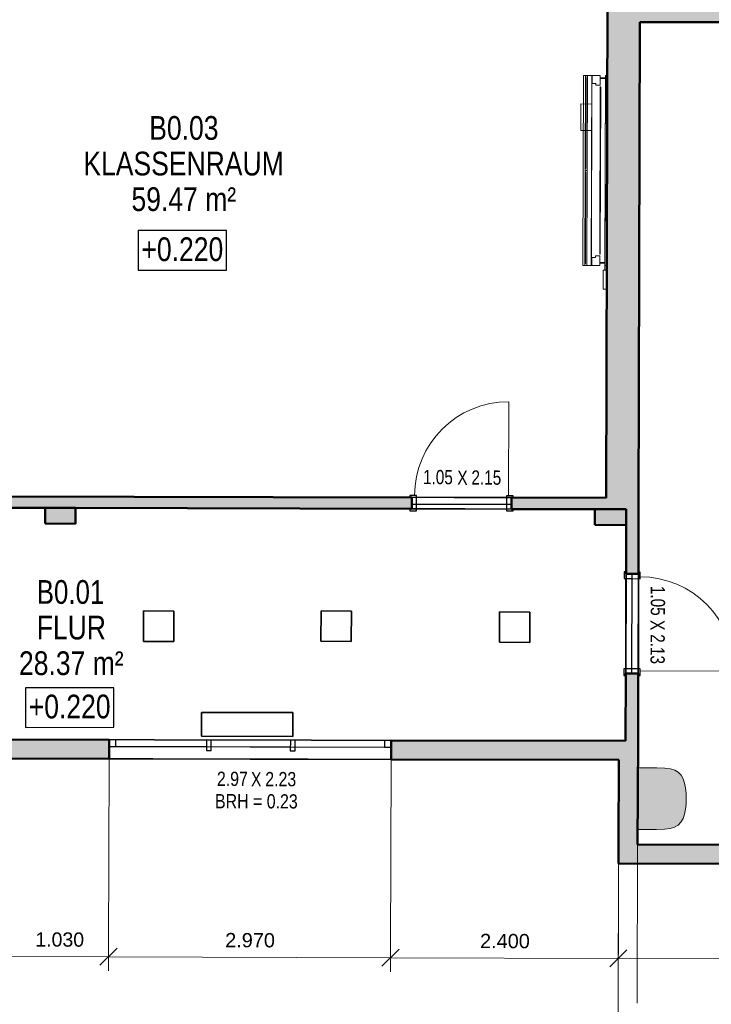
# Model space of a CAD drawing. Header units: metres. Extents: x 0 to 0.84, y 0 to 0.594.
# Tile 20 of 29: x 0.33 to 0.403, y 0.354 to 0.458. Entities that reach past the tile are written whole.
import ezdxf

# ---------------------------------------------------------------- set-up
doc = ezdxf.new("R2010")
doc.units = ezdxf.units.M
doc.linetypes.add('Teckovana 0.5x', pattern=[0.04, 0, -0.04])
for name, color, linetype, lineweight in [('Architektur Allgemein', 7, 'Continuous', 25), ('Beschriften', 7, 'Continuous', 25), ('Elektro', 6, 'Continuous', 25), ('Fenster', 7, 'Continuous', 25), ('Fensterbank', 5, 'Continuous', 25), ('Maßlinie 1_100', 7, 'Continuous', 25), ('Möblierung', 7, 'Continuous', 25), ('Raum', 7, 'Continuous', 25), ('Sanitär', 5, 'Continuous', 25), ('Seitenfläche', 7, 'Continuous', 25), ('Stütze', 7, 'Continuous', 50), ('Text 1_100', 7, 'Continuous', 25), ('Wand', 7, 'Continuous', 50), ('Wand Mauerwerk tragend', 7, 'Continuous', 70)]:
    doc.layers.add(name, color=color, linetype=linetype, lineweight=lineweight)
doc.styles.add('ARIAL', font='ARIAL.TTF')

msp = doc.modelspace()

# ---------------------------------------------------------------- hatches: boundary and pattern name
at = {"layer": 'Sanitär', "linetype": 'Continuous', "lineweight": 13, "true_color": 0xe3e3e3, "transparency": 33554687}
msp.add_hatch(color=254, dxfattribs=at).paths.add_polyline_path([(0.39935, 0.37879), (0.39898, 0.37902), (0.39853, 0.37917), (0.39794, 0.37924), (0.39708, 0.37927), (0.3951, 0.37928), (0.39508, 0.37278), (0.39706, 0.37277), (0.39791, 0.37279), (0.39851, 0.37287), (0.39896, 0.37301), (0.39933, 0.37323), (0.39962, 0.37354), (0.39985, 0.37393), (0.4, 0.37439), (0.40011, 0.3749), (0.40017, 0.37545), (0.40019, 0.37601), (0.40017, 0.37658), (0.40011, 0.37712), (0.40001, 0.37764), (0.39986, 0.3781), (0.39964, 0.37848)])
at = {"layer": 'Stütze', "linetype": 'Continuous', "lineweight": 18, "true_color": 0xa0a0a0, "transparency": 33554687}
for points in [[(0.33265, 0.40498), (0.33585, 0.40497), (0.33586, 0.40663), (0.33266, 0.40664)], [(0.39056, 0.40484), (0.39386, 0.40483), (0.39387, 0.40649), (0.39057, 0.4065)]]:
    msp.add_hatch(color=253, dxfattribs=at).paths.add_polyline_path(points)
at = {"layer": 'Wand', "linetype": 'Continuous', "lineweight": 18, "true_color": 0xa0a0a0, "transparency": 33554687}
for points in [[(0.39194, 0.47627), (0.39177, 0.40769), (0.39387, 0.40769), (0.39387, 0.40649), (0.39517, 0.40648), (0.39534, 0.47626)], [(0.39529, 0.45781), (0.46346, 0.45777), (0.46346, 0.45927), (0.3953, 0.45931)], [(0.39507, 0.37118), (0.39511, 0.38209), (0.39381, 0.38209), (0.3938, 0.38009), (0.3931, 0.38009), (0.39307, 0.37119)]]:
    msp.add_hatch(color=253, dxfattribs=at).paths.add_polyline_path(points)
h = msp.add_hatch(color=253, dxfattribs=at)
h.paths.add_polyline_path([(0.37127, 0.40774), (0.30166, 0.40791), (0.30166, 0.40671), (0.33266, 0.40664), (0.33586, 0.40663), (0.37127, 0.40654)])
h.paths.add_polyline_path([(0.38177, 0.40772), (0.38177, 0.40652), (0.39387, 0.40649), (0.39387, 0.40769)])
h = msp.add_hatch(color=253, dxfattribs=at)
h.paths.add_polyline_path([(0.39383, 0.38919), (0.39381, 0.38209), (0.39511, 0.38209), (0.39513, 0.38919)])
h.paths.add_polyline_path([(0.39387, 0.40649), (0.39385, 0.39969), (0.39515, 0.39968), (0.39517, 0.40648)])
h = msp.add_hatch(color=253, dxfattribs=at)
h.paths.add_polyline_path([(0.39381, 0.38209), (0.36911, 0.38215), (0.3691, 0.38015), (0.3938, 0.38009)])
h.paths.add_polyline_path([(0.29941, 0.38232), (0.27491, 0.38238), (0.2749, 0.38038), (0.2994, 0.38032)])
h.paths.add_polyline_path([(0.3394, 0.38022), (0.33941, 0.38222), (0.32911, 0.38225), (0.3291, 0.38025)])
h = msp.add_hatch(color=253, dxfattribs=at)
h.paths.add_polyline_path([(0.44317, 0.37103), (0.39307, 0.37119), (0.39307, 0.36919), (0.44317, 0.36903)])
h.paths.add_polyline_path([(0.46317, 0.37096), (0.45287, 0.37099), (0.45287, 0.36899), (0.46317, 0.36896)])

# ---------------------------------------------------------------- linework, layer by layer
at = {"layer": 'Architektur Allgemein', "color": 7, "linetype": 'Continuous', "lineweight": 25, "transparency": 33554687}
for p, q in [((0.34914, 0.3826), (0.34914, 0.3851)), ((0.34914, 0.3851), (0.34914, 0.3851)), ((0.34914, 0.3851), (0.34914, 0.3826)), ((0.34914, 0.3851), (0.35874, 0.38508)), ((0.35874, 0.38508), (0.34914, 0.3851)), ((0.35874, 0.38508), (0.35874, 0.38508)), ((0.35874, 0.38508), (0.35874, 0.38258)), ((0.35874, 0.38258), (0.35874, 0.38508)), ((0.34914, 0.3826), (0.34914, 0.3826)), ((0.35874, 0.38258), (0.34914, 0.3826)), ((0.34914, 0.3826), (0.35874, 0.38258)), ((0.35874, 0.38258), (0.35874, 0.38258))]:
    msp.add_line(p, q, dxfattribs=at)
at = {"layer": 'Elektro', "color": 7, "linetype": 'Continuous', "lineweight": 25, "transparency": 33554687}
for p, q in [((0.34301, 0.39258), (0.34303, 0.39578)), ((0.34303, 0.39578), (0.34301, 0.39258)), ((0.34303, 0.39578), (0.34303, 0.39578)), ((0.34303, 0.39578), (0.34623, 0.39577)), ((0.34623, 0.39577), (0.34303, 0.39578)), ((0.34623, 0.39577), (0.34621, 0.39257)), ((0.34621, 0.39257), (0.34623, 0.39577)), ((0.34623, 0.39577), (0.34623, 0.39577)), ((0.36171, 0.39259), (0.36173, 0.39579)), ((0.36173, 0.39579), (0.36171, 0.39259)), ((0.36173, 0.39579), (0.36173, 0.39579)), ((0.36173, 0.39579), (0.36493, 0.39577)), ((0.36493, 0.39577), (0.36173, 0.39579)), ((0.36493, 0.39577), (0.36491, 0.39257)), ((0.36491, 0.39257), (0.36493, 0.39577)), ((0.36493, 0.39577), (0.36493, 0.39577)), ((0.38051, 0.39249), (0.38053, 0.39569)), ((0.38053, 0.39569), (0.38051, 0.39249)), ((0.38053, 0.39569), (0.38053, 0.39569)), ((0.38053, 0.39569), (0.38373, 0.39567)), ((0.38373, 0.39567), (0.38053, 0.39569)), ((0.38373, 0.39567), (0.38371, 0.39247)), ((0.38371, 0.39247), (0.38373, 0.39567)), ((0.38373, 0.39567), (0.38373, 0.39567)), ((0.34621, 0.39257), (0.34301, 0.39258)), ((0.34301, 0.39258), (0.34301, 0.39258)), ((0.34301, 0.39258), (0.34621, 0.39257)), ((0.34621, 0.39257), (0.34621, 0.39257)), ((0.36491, 0.39257), (0.36171, 0.39259)), ((0.36171, 0.39259), (0.36171, 0.39259)), ((0.36171, 0.39259), (0.36491, 0.39257)), ((0.36491, 0.39257), (0.36491, 0.39257)), ((0.38371, 0.39247), (0.38051, 0.39249)), ((0.38051, 0.39249), (0.38051, 0.39249)), ((0.38051, 0.39249), (0.38371, 0.39247)), ((0.38371, 0.39247), (0.38371, 0.39247))]:
    msp.add_line(p, q, dxfattribs=at)
at = {"layer": 'Fenster', "color": 7, "linetype": 'Continuous', "lineweight": 25, "transparency": 33554687}
for points in [[(0.33941, 0.38152), (0.34011, 0.38152), (0.34011, 0.38222), (0.33941, 0.38222), (0.33941, 0.38152)], [(0.34965, 0.3811), (0.35015, 0.38109), (0.35015, 0.38219), (0.34965, 0.3822), (0.34965, 0.3811)], [(0.35848, 0.38107), (0.35898, 0.38107), (0.35899, 0.38217), (0.35849, 0.38217), (0.35848, 0.38107)], [(0.36841, 0.38145), (0.36911, 0.38145), (0.36911, 0.38215), (0.36841, 0.38215), (0.36841, 0.38145)]]:
    msp.add_lwpolyline(points, dxfattribs=at)
at = {"layer": 'Fenster', "color": 7, "linetype": 'Continuous', "lineweight": 18, "transparency": 33554687}
for points in [[(0.34965, 0.3815), (0.34965, 0.3822), (0.34011, 0.38222), (0.34011, 0.38152), (0.34965, 0.3815)], [(0.35015, 0.38149), (0.35849, 0.38147), (0.35849, 0.38217), (0.35015, 0.38219), (0.35015, 0.38149)], [(0.35899, 0.38217), (0.35899, 0.38147), (0.36841, 0.38145), (0.36841, 0.38215), (0.35899, 0.38217)]]:
    msp.add_lwpolyline(points, dxfattribs=at)
at = {"layer": 'Fensterbank', "color": 7, "linetype": 'Continuous', "lineweight": 18, "transparency": 33554687}
msp.add_line((0.3394, 0.38022), (0.3691, 0.38015), dxfattribs=at)
at = {"layer": 'Maßlinie 1_100', "color": 7, "linetype": 'Teckovana 0.5x', "lineweight": 13, "transparency": 33554687}
for p, q in [((0.39502, 0.35447), (0.39507, 0.37118)), ((0.39302, 0.35447), (0.39307, 0.36919))]:
    msp.add_line(p, q, dxfattribs=at)
at = {"layer": 'Maßlinie 1_100', "color": 7, "linetype": 'Continuous', "lineweight": 13, "transparency": 33554687}
for p, q in [((0.33933, 0.35937), (0.33934, 0.36087)), ((0.33843, 0.35847), (0.34024, 0.36026)), ((0.36813, 0.35837), (0.36994, 0.36017)), ((0.36903, 0.35927), (0.36904, 0.36077)), ((0.39213, 0.35829), (0.39394, 0.36009)), ((0.39303, 0.35919), (0.39304, 0.36069)), ((0.32903, 0.3594), (0.33933, 0.35937)), ((0.33933, 0.35937), (0.33933, 0.35787)), ((0.33933, 0.35937), (0.36903, 0.35927)), ((0.36903, 0.35927), (0.36903, 0.35777)), ((0.36903, 0.35927), (0.39303, 0.35919)), ((0.39303, 0.35919), (0.39303, 0.35769)), ((0.39303, 0.35919), (0.44313, 0.35903))]:
    msp.add_line(p, q, dxfattribs=at)
at = {"layer": 'Maßlinie 1_100', "color": 7, "linetype": 'Teckovana 0.5x', "lineweight": 13, "transparency": 33554687}
for points in [[(0.33933, 0.35937), (0.33934, 0.36014), (0.33934, 0.36014), (0.33934, 0.36014), (0.33934, 0.36014), (0.33934, 0.36014), (0.33934, 0.36014), (0.33934, 0.36014), (0.33934, 0.36014), (0.33934, 0.36014), (0.33934, 0.36014), (0.3394, 0.38022)], [(0.36903, 0.35927), (0.36904, 0.36004), (0.36904, 0.36004), (0.36904, 0.36004), (0.36904, 0.36004), (0.36904, 0.36004), (0.36904, 0.36004), (0.36904, 0.36004), (0.36904, 0.36004), (0.3691, 0.38015)], [(0.39297, 0.02808), (0.39297, 0.02885), (0.39297, 0.02885), (0.39307, 0.36919)], [(0.39298, 0.34119), (0.39298, 0.34197), (0.39298, 0.34197), (0.39307, 0.36919)], [(0.39303, 0.35919), (0.39304, 0.35997), (0.39304, 0.35997), (0.39304, 0.35997), (0.39304, 0.35997), (0.39304, 0.35997), (0.39304, 0.35997), (0.39307, 0.36919)]]:
    msp.add_lwpolyline(points, dxfattribs=at)
at = {"layer": 'Möblierung', "color": 7, "linetype": 'Continuous', "lineweight": 13, "transparency": 33554687}
for p, q in [((0.38931, 0.43218), (0.38936, 0.45218)), ((0.38931, 0.43218), (0.38936, 0.45218)), ((0.38936, 0.45218), (0.39026, 0.45217)), ((0.38936, 0.45218), (0.38936, 0.45218)), ((0.38936, 0.45218), (0.39024, 0.45217)), ((0.38957, 0.45218), (0.38955, 0.44218)), ((0.38955, 0.44218), (0.38957, 0.45218)), ((0.38977, 0.45218), (0.38957, 0.45218)), ((0.38957, 0.45218), (0.38957, 0.45218)), ((0.38957, 0.45218), (0.38977, 0.45218)), ((0.38973, 0.43218), (0.38978, 0.45218)), ((0.38978, 0.45218), (0.38973, 0.43218)), ((0.38975, 0.44218), (0.38977, 0.45218)), ((0.38977, 0.45218), (0.38975, 0.44218)), ((0.38977, 0.45218), (0.38977, 0.45218)), ((0.38978, 0.45218), (0.39026, 0.45217)), ((0.39026, 0.45217), (0.38978, 0.45218)), ((0.38978, 0.45218), (0.38978, 0.45218)), ((0.39024, 0.45217), (0.39019, 0.43217)), ((0.39019, 0.43217), (0.39024, 0.45217)), ((0.39021, 0.43217), (0.39026, 0.45217)), ((0.39026, 0.45217), (0.39021, 0.43217)), ((0.39021, 0.43217), (0.39026, 0.45217)), ((0.39026, 0.45217), (0.39021, 0.43217)), ((0.39026, 0.45217), (0.39024, 0.45217)), ((0.39024, 0.45217), (0.39024, 0.45217)), ((0.39026, 0.45217), (0.39026, 0.45217)), ((0.39026, 0.45217), (0.39026, 0.45217)), ((0.39028, 0.45132), (0.39028, 0.45217)), ((0.39028, 0.45217), (0.39113, 0.45217)), ((0.39113, 0.45217), (0.39028, 0.45217)), ((0.39028, 0.45217), (0.39028, 0.45132)), ((0.39028, 0.45217), (0.39028, 0.45217)), ((0.39113, 0.45217), (0.39113, 0.45117)), ((0.39113, 0.45117), (0.39113, 0.45217)), ((0.39113, 0.45217), (0.39113, 0.45217)), ((0.39163, 0.43217), (0.39168, 0.45217)), ((0.39168, 0.45217), (0.39163, 0.43217)), ((0.39168, 0.45217), (0.39163, 0.43167)), ((0.39163, 0.43167), (0.39168, 0.45217)), ((0.39168, 0.45217), (0.39188, 0.45217)), ((0.39188, 0.45217), (0.39168, 0.45217)), ((0.39168, 0.45217), (0.39168, 0.45217)), ((0.39188, 0.45217), (0.39168, 0.45217)), ((0.39168, 0.45217), (0.39168, 0.45217)), ((0.39168, 0.45217), (0.39188, 0.45217)), ((0.39188, 0.45217), (0.39183, 0.43217)), ((0.39183, 0.43217), (0.39188, 0.45217)), ((0.39188, 0.45217), (0.39183, 0.43167)), ((0.39183, 0.43167), (0.39188, 0.45217)), ((0.39188, 0.45217), (0.39188, 0.45217)), ((0.39188, 0.45217), (0.39188, 0.45217)), ((0.38957, 0.45198), (0.38955, 0.44238)), ((0.38955, 0.44238), (0.38957, 0.45198)), ((0.38955, 0.44238), (0.38957, 0.45198)), ((0.38957, 0.45198), (0.38955, 0.44238)), ((0.38957, 0.45198), (0.38957, 0.45198)), ((0.38957, 0.45198), (0.38962, 0.45198)), ((0.38962, 0.45198), (0.38957, 0.45198)), ((0.38957, 0.45198), (0.38962, 0.45198)), ((0.38962, 0.45198), (0.38957, 0.45198)), ((0.38957, 0.45198), (0.38957, 0.45198)), ((0.3896, 0.44238), (0.38962, 0.45198)), ((0.38962, 0.45198), (0.3896, 0.44238)), ((0.38962, 0.45198), (0.3896, 0.44238)), ((0.3896, 0.44238), (0.38962, 0.45198)), ((0.38962, 0.45198), (0.38962, 0.45198)), ((0.38962, 0.45198), (0.38962, 0.45198)), ((0.39068, 0.45132), (0.39028, 0.45132)), ((0.39028, 0.45132), (0.39068, 0.45132)), ((0.39028, 0.45132), (0.39028, 0.45132)), ((0.39068, 0.45117), (0.39068, 0.45132)), ((0.39068, 0.45132), (0.39068, 0.45117)), ((0.39068, 0.45132), (0.39068, 0.45132)), ((0.39113, 0.45117), (0.39068, 0.45117)), ((0.39068, 0.45117), (0.39113, 0.45117)), ((0.39068, 0.45117), (0.39068, 0.45117)), ((0.39113, 0.45187), (0.39113, 0.45192)), ((0.39113, 0.45192), (0.39168, 0.45192)), ((0.39168, 0.45192), (0.39113, 0.45192)), ((0.39113, 0.45192), (0.39113, 0.45187)), ((0.39113, 0.45192), (0.39113, 0.45192)), ((0.39113, 0.45187), (0.39113, 0.45192)), ((0.39113, 0.45192), (0.39168, 0.45192)), ((0.39168, 0.45192), (0.39113, 0.45192)), ((0.39113, 0.45192), (0.39113, 0.45187)), ((0.39113, 0.45192), (0.39113, 0.45192)), ((0.39168, 0.45187), (0.39113, 0.45187)), ((0.39113, 0.45187), (0.39168, 0.45187)), ((0.39113, 0.45187), (0.39113, 0.45187)), ((0.39168, 0.45187), (0.39113, 0.45187)), ((0.39113, 0.45187), (0.39168, 0.45187)), ((0.39113, 0.45187), (0.39113, 0.45187)), ((0.39113, 0.45117), (0.39113, 0.45117)), ((0.39168, 0.45192), (0.39168, 0.45187)), ((0.39168, 0.45187), (0.39168, 0.45192)), ((0.39168, 0.45192), (0.39168, 0.45192)), ((0.39168, 0.45192), (0.39168, 0.45187)), ((0.39168, 0.45187), (0.39168, 0.45192)), ((0.39168, 0.45192), (0.39168, 0.45192)), ((0.39168, 0.45187), (0.39168, 0.45187)), ((0.39168, 0.45187), (0.39168, 0.45187)), ((0.39108, 0.43337), (0.39113, 0.45097)), ((0.39113, 0.45097), (0.39108, 0.43337)), ((0.39113, 0.45097), (0.39118, 0.45097)), ((0.39118, 0.45097), (0.39113, 0.43337)), ((0.39113, 0.43337), (0.39118, 0.45097)), ((0.39118, 0.45097), (0.39113, 0.45097)), ((0.39113, 0.45097), (0.39113, 0.45097)), ((0.39118, 0.45097), (0.39118, 0.45097)), ((0.3891, 0.44638), (0.3891, 0.44918)), ((0.3891, 0.44918), (0.39025, 0.44917)), ((0.3891, 0.44918), (0.3891, 0.44918)), ((0.3891, 0.44638), (0.3891, 0.44918)), ((0.3891, 0.44918), (0.39023, 0.44917)), ((0.39023, 0.44917), (0.39022, 0.44637)), ((0.39022, 0.44637), (0.39023, 0.44917)), ((0.39025, 0.44917), (0.39023, 0.44917)), ((0.39023, 0.44917), (0.39023, 0.44917)), ((0.39025, 0.44637), (0.39025, 0.44917)), ((0.39025, 0.44917), (0.39025, 0.44637)), ((0.39025, 0.44917), (0.39025, 0.44917)), ((0.39025, 0.44637), (0.3891, 0.44638)), ((0.3891, 0.44638), (0.3891, 0.44638)), ((0.39022, 0.44637), (0.3891, 0.44638)), ((0.39022, 0.44637), (0.39025, 0.44637)), ((0.39022, 0.44637), (0.39022, 0.44637)), ((0.39025, 0.44637), (0.39025, 0.44637)), ((0.38955, 0.44218), (0.38952, 0.43218)), ((0.38952, 0.43218), (0.38955, 0.44218)), ((0.38952, 0.43238), (0.38955, 0.44198)), ((0.38955, 0.44198), (0.38952, 0.43238)), ((0.38955, 0.44198), (0.38952, 0.43238)), ((0.38952, 0.43238), (0.38955, 0.44198)), ((0.38955, 0.44238), (0.38955, 0.44238)), ((0.3896, 0.44238), (0.38955, 0.44238)), ((0.3896, 0.44238), (0.38955, 0.44238)), ((0.3896, 0.44238), (0.38955, 0.44238)), ((0.38955, 0.44238), (0.3896, 0.44238)), ((0.38955, 0.44238), (0.38955, 0.44238)), ((0.38955, 0.44218), (0.38955, 0.44218)), ((0.38955, 0.44218), (0.38975, 0.44218)), ((0.38975, 0.44218), (0.38955, 0.44218)), ((0.38975, 0.44218), (0.38955, 0.44218)), ((0.38955, 0.44218), (0.38955, 0.44218)), ((0.38955, 0.44218), (0.38975, 0.44218)), ((0.38955, 0.44198), (0.3896, 0.44198)), ((0.3896, 0.44198), (0.38955, 0.44198)), ((0.38955, 0.44198), (0.38955, 0.44198)), ((0.38955, 0.44198), (0.38955, 0.44198)), ((0.38955, 0.44198), (0.3896, 0.44198)), ((0.3896, 0.44198), (0.38955, 0.44198)), ((0.3896, 0.44198), (0.38957, 0.43238)), ((0.38957, 0.43238), (0.3896, 0.44198)), ((0.38957, 0.43238), (0.3896, 0.44198)), ((0.3896, 0.44198), (0.38957, 0.43238)), ((0.3896, 0.44238), (0.3896, 0.44238)), ((0.3896, 0.44238), (0.3896, 0.44238)), ((0.3896, 0.44198), (0.3896, 0.44198)), ((0.3896, 0.44198), (0.3896, 0.44198)), ((0.38972, 0.43218), (0.38975, 0.44218)), ((0.38975, 0.44218), (0.38972, 0.43218)), ((0.38975, 0.44218), (0.38975, 0.44218)), ((0.38975, 0.44218), (0.38975, 0.44218)), ((0.39023, 0.43217), (0.39023, 0.43302)), ((0.39023, 0.43302), (0.39063, 0.43302)), ((0.39063, 0.43302), (0.39023, 0.43302)), ((0.39023, 0.43302), (0.39023, 0.43217)), ((0.39023, 0.43302), (0.39023, 0.43302)), ((0.39063, 0.43302), (0.39063, 0.43317)), ((0.39063, 0.43317), (0.39108, 0.43317)), ((0.39108, 0.43317), (0.39063, 0.43317)), ((0.39063, 0.43317), (0.39063, 0.43302)), ((0.39063, 0.43317), (0.39063, 0.43317)), ((0.39063, 0.43302), (0.39063, 0.43302)), ((0.39113, 0.43337), (0.39108, 0.43337)), ((0.39108, 0.43337), (0.39113, 0.43337)), ((0.39108, 0.43337), (0.39108, 0.43337)), ((0.39108, 0.43317), (0.39108, 0.43217)), ((0.39108, 0.43217), (0.39108, 0.43317)), ((0.39108, 0.43317), (0.39108, 0.43317)), ((0.39108, 0.43242), (0.39108, 0.43247)), ((0.39108, 0.43247), (0.39163, 0.43247)), ((0.39163, 0.43247), (0.39108, 0.43247)), ((0.39108, 0.43247), (0.39108, 0.43242)), ((0.39108, 0.43247), (0.39108, 0.43247)), ((0.39108, 0.43242), (0.39108, 0.43247)), ((0.39108, 0.43247), (0.39163, 0.43247)), ((0.39163, 0.43247), (0.39108, 0.43247)), ((0.39108, 0.43247), (0.39108, 0.43242)), ((0.39108, 0.43247), (0.39108, 0.43247)), ((0.39163, 0.43242), (0.39108, 0.43242)), ((0.39108, 0.43242), (0.39163, 0.43242)), ((0.39108, 0.43242), (0.39108, 0.43242)), ((0.39163, 0.43242), (0.39108, 0.43242)), ((0.39108, 0.43242), (0.39163, 0.43242)), ((0.39108, 0.43242), (0.39108, 0.43242)), ((0.39113, 0.43337), (0.39113, 0.43337)), ((0.39163, 0.43247), (0.39163, 0.43242)), ((0.39163, 0.43242), (0.39163, 0.43247)), ((0.39163, 0.43247), (0.39163, 0.43247)), ((0.39163, 0.43247), (0.39163, 0.43242)), ((0.39163, 0.43242), (0.39163, 0.43247)), ((0.39163, 0.43247), (0.39163, 0.43247)), ((0.39163, 0.43242), (0.39163, 0.43242)), ((0.39163, 0.43242), (0.39163, 0.43242)), ((0.39021, 0.43217), (0.38931, 0.43218)), ((0.38931, 0.43218), (0.38931, 0.43218)), ((0.39019, 0.43217), (0.38931, 0.43218)), ((0.38957, 0.43238), (0.38952, 0.43238)), ((0.38952, 0.43238), (0.38957, 0.43238)), ((0.38952, 0.43238), (0.38952, 0.43238)), ((0.38952, 0.43238), (0.38952, 0.43238)), ((0.38957, 0.43238), (0.38952, 0.43238)), ((0.38957, 0.43238), (0.38952, 0.43238)), ((0.38952, 0.43218), (0.38952, 0.43218)), ((0.38952, 0.43218), (0.38972, 0.43218)), ((0.38972, 0.43218), (0.38952, 0.43218)), ((0.38957, 0.43238), (0.38957, 0.43238)), ((0.38957, 0.43238), (0.38957, 0.43238)), ((0.38972, 0.43218), (0.38972, 0.43218)), ((0.39021, 0.43217), (0.38973, 0.43218)), ((0.39021, 0.43217), (0.38973, 0.43218)), ((0.38973, 0.43218), (0.38973, 0.43218)), ((0.39019, 0.43217), (0.39021, 0.43217)), ((0.39019, 0.43217), (0.39019, 0.43217)), ((0.39021, 0.43217), (0.39021, 0.43217)), ((0.39021, 0.43217), (0.39021, 0.43217)), ((0.39108, 0.43217), (0.39023, 0.43217)), ((0.39023, 0.43217), (0.39108, 0.43217)), ((0.39023, 0.43217), (0.39023, 0.43217)), ((0.39108, 0.43217), (0.39108, 0.43217)), ((0.39183, 0.43167), (0.39143, 0.43167)), ((0.39143, 0.43167), (0.39143, 0.43167)), ((0.39143, 0.43167), (0.39183, 0.43167)), ((0.39143, 0.43167), (0.39143, 0.42967)), ((0.39143, 0.42967), (0.39143, 0.43167)), ((0.39183, 0.43217), (0.39163, 0.43217)), ((0.39163, 0.43217), (0.39183, 0.43217)), ((0.39163, 0.43217), (0.39163, 0.43217)), ((0.39163, 0.43167), (0.39163, 0.43167)), ((0.39163, 0.43167), (0.39183, 0.43167)), ((0.39183, 0.43167), (0.39163, 0.43167)), ((0.39183, 0.43217), (0.39183, 0.43217)), ((0.39183, 0.43167), (0.39183, 0.43167)), ((0.39183, 0.43167), (0.39183, 0.42967)), ((0.39183, 0.42967), (0.39183, 0.43167)), ((0.39183, 0.43167), (0.39183, 0.43167)), ((0.39143, 0.42967), (0.39143, 0.42967)), ((0.39143, 0.42967), (0.39183, 0.42967)), ((0.39183, 0.42967), (0.39143, 0.42967)), ((0.39183, 0.42967), (0.39183, 0.42967))]:
    msp.add_line(p, q, dxfattribs=at)
at = {"layer": 'Raum', "color": 7, "linetype": 'Continuous', "lineweight": 25, "transparency": 33554687}
for p, q in [((0.39177, 0.40769), (0.39194, 0.47621)), ((0.39529, 0.45781), (0.39511, 0.38209)), ((0.46346, 0.45777), (0.39529, 0.45781)), ((0.30496, 0.4079), (0.39177, 0.40769)), ((0.33266, 0.40664), (0.30496, 0.4067)), ((0.33265, 0.40498), (0.33266, 0.40664)), ((0.33586, 0.40663), (0.33585, 0.40497)), ((0.39057, 0.4065), (0.33586, 0.40663)), ((0.39056, 0.40484), (0.39057, 0.4065)), ((0.33585, 0.40497), (0.33265, 0.40498)), ((0.39386, 0.40483), (0.39056, 0.40484)), ((0.39381, 0.38209), (0.39386, 0.40483)), ((0.27691, 0.38237), (0.39381, 0.38209)), ((0.39511, 0.38209), (0.39507, 0.37118)), ((0.39507, 0.37118), (0.46317, 0.37096))]:
    msp.add_line(p, q, dxfattribs=at)
at = {"layer": 'Sanitär', "color": 7, "linetype": 'Continuous', "lineweight": 13, "transparency": 33554687}
for p, q in [((0.39508, 0.37285), (0.3951, 0.37922)), ((0.39708, 0.37927), (0.3951, 0.37928)), ((0.3951, 0.37922), (0.3951, 0.37928)), ((0.39794, 0.37924), (0.39708, 0.37927)), ((0.39853, 0.37917), (0.39794, 0.37924)), ((0.39898, 0.37902), (0.39853, 0.37917)), ((0.39935, 0.37879), (0.39898, 0.37902)), ((0.39964, 0.37848), (0.39935, 0.37879)), ((0.39986, 0.3781), (0.39964, 0.37848)), ((0.40001, 0.37764), (0.39986, 0.3781)), ((0.40011, 0.37712), (0.40001, 0.37764)), ((0.40017, 0.37658), (0.40011, 0.37712)), ((0.40019, 0.37601), (0.40017, 0.37658)), ((0.40011, 0.3749), (0.40017, 0.37545)), ((0.40017, 0.37545), (0.40019, 0.37601)), ((0.39985, 0.37393), (0.4, 0.37439)), ((0.4, 0.37439), (0.40011, 0.3749)), ((0.39933, 0.37323), (0.39962, 0.37354)), ((0.39962, 0.37354), (0.39985, 0.37393)), ((0.39508, 0.37278), (0.39508, 0.37285)), ((0.39706, 0.37277), (0.39508, 0.37278)), ((0.39706, 0.37277), (0.39791, 0.37279)), ((0.39791, 0.37279), (0.39851, 0.37287)), ((0.39851, 0.37287), (0.39896, 0.37301)), ((0.39896, 0.37301), (0.39933, 0.37323))]:
    msp.add_line(p, q, dxfattribs=at)
at = {"layer": 'Seitenfläche', "color": 7, "linetype": 'Continuous', "lineweight": 25, "transparency": 33554687}
for p, q in [((0.39529, 0.45781), (0.39511, 0.38209)), ((0.39511, 0.38209), (0.39529, 0.45781)), ((0.30496, 0.4079), (0.39177, 0.40769)), ((0.39177, 0.40769), (0.30496, 0.4079)), ((0.27691, 0.38237), (0.39381, 0.38209)), ((0.39381, 0.38209), (0.27691, 0.38237)), ((0.39511, 0.38209), (0.39507, 0.37118)), ((0.39507, 0.37118), (0.39511, 0.38209)), ((0.39511, 0.38209), (0.39507, 0.37118)), ((0.39507, 0.37118), (0.39511, 0.38209)), ((0.2749, 0.38038), (0.3931, 0.38009)), ((0.3931, 0.38009), (0.2749, 0.38038)), ((0.3931, 0.38009), (0.39307, 0.36919)), ((0.39307, 0.36919), (0.3931, 0.38009)), ((0.39507, 0.37118), (0.40123, 0.37116)), ((0.40123, 0.37116), (0.39507, 0.37118)), ((0.39307, 0.36919), (0.46517, 0.36895)), ((0.46517, 0.36895), (0.39307, 0.36919))]:
    msp.add_line(p, q, dxfattribs=at)
at = {"layer": 'Stütze', "color": 7, "linetype": 'Continuous', "lineweight": 50, "transparency": 33554687}
for p, q in [((0.33266, 0.40664), (0.33265, 0.40498)), ((0.33586, 0.40663), (0.33266, 0.40664)), ((0.33585, 0.40497), (0.33586, 0.40663)), ((0.39057, 0.4065), (0.39056, 0.40484)), ((0.39387, 0.40649), (0.39057, 0.4065)), ((0.39386, 0.40483), (0.39387, 0.40649)), ((0.33265, 0.40498), (0.33585, 0.40497)), ((0.39056, 0.40484), (0.39386, 0.40483))]:
    msp.add_line(p, q, dxfattribs=at)
at = {"layer": 'Text 1_100', "color": 7, "linetype": 'Continuous', "lineweight": 25, "transparency": 33554687}
for points in [[(0.34247, 0.43168), (0.35176, 0.43169), (0.35176, 0.43585), (0.34247, 0.43584), (0.34247, 0.43168)], [(0.3306, 0.38352), (0.33989, 0.38353), (0.33988, 0.38769), (0.33059, 0.38768), (0.3306, 0.38352)]]:
    msp.add_lwpolyline(points, dxfattribs=at)
at = {"layer": 'Wand', "color": 7, "linetype": 'Continuous', "lineweight": 50, "transparency": 33554687}
for p, q in [((0.39194, 0.47621), (0.39177, 0.40769)), ((0.39517, 0.40648), (0.39529, 0.45781)), ((0.39529, 0.45781), (0.46346, 0.45777)), ((0.37127, 0.40774), (0.30496, 0.4079)), ((0.37127, 0.40774), (0.37127, 0.40704)), ((0.38177, 0.40702), (0.38177, 0.40772)), ((0.39177, 0.40769), (0.38177, 0.40772)), ((0.30496, 0.4067), (0.33266, 0.40664)), ((0.33586, 0.40663), (0.37127, 0.40654)), ((0.37127, 0.40704), (0.37127, 0.40654)), ((0.38177, 0.40652), (0.38177, 0.40702)), ((0.38177, 0.40652), (0.39057, 0.4065)), ((0.39057, 0.4065), (0.39387, 0.40649)), ((0.39387, 0.40649), (0.39386, 0.40483)), ((0.39515, 0.39968), (0.39517, 0.40648)), ((0.39386, 0.40483), (0.39385, 0.39969)), ((0.39445, 0.39969), (0.39385, 0.39969)), ((0.39515, 0.39968), (0.39445, 0.39969)), ((0.39383, 0.38919), (0.39381, 0.38209)), ((0.39383, 0.38919), (0.39443, 0.38919)), ((0.39443, 0.38919), (0.39513, 0.38919)), ((0.39511, 0.38209), (0.39513, 0.38919)), ((0.33941, 0.38222), (0.32911, 0.38225)), ((0.33941, 0.38222), (0.33941, 0.38152)), ((0.36911, 0.38145), (0.36911, 0.38215)), ((0.39381, 0.38209), (0.36911, 0.38215)), ((0.39507, 0.37118), (0.39511, 0.38209)), ((0.33941, 0.38152), (0.3394, 0.38022)), ((0.3691, 0.38015), (0.36911, 0.38145)), ((0.3291, 0.38025), (0.3394, 0.38022)), ((0.3691, 0.38015), (0.3931, 0.38009)), ((0.3931, 0.38009), (0.39307, 0.37119)), ((0.39307, 0.37119), (0.39307, 0.36919)), ((0.44317, 0.37103), (0.39507, 0.37118)), ((0.39307, 0.36919), (0.44317, 0.36903))]:
    msp.add_line(p, q, dxfattribs=at)
at = {"layer": 'Wand', "color": 7, "linetype": 'Continuous', "lineweight": 13, "transparency": 33554687}
for p, q in [((0.38147, 0.40792), (0.3815, 0.41782)), ((0.39533, 0.38948), (0.40523, 0.38946))]:
    msp.add_line(p, q, dxfattribs=at)
at = {"layer": 'Wand', "color": 7, "linetype": 'Teckovana 0.5x', "lineweight": 25, "transparency": 33554687}
for p, q in [((0.38177, 0.40772), (0.37127, 0.40774)), ((0.37127, 0.40774), (0.37127, 0.40704)), ((0.38177, 0.40702), (0.38177, 0.40772)), ((0.37127, 0.40704), (0.38177, 0.40702)), ((0.39445, 0.39969), (0.39443, 0.38919)), ((0.39515, 0.39968), (0.39445, 0.39969)), ((0.39513, 0.38919), (0.39515, 0.39968)), ((0.39443, 0.38919), (0.39513, 0.38919)), ((0.36911, 0.38215), (0.33941, 0.38222)), ((0.33941, 0.38222), (0.33941, 0.38152)), ((0.36911, 0.38145), (0.36911, 0.38215)), ((0.33941, 0.38152), (0.36911, 0.38145))]:
    msp.add_line(p, q, dxfattribs=at)
at = {"layer": 'Wand', "color": 7, "linetype": 'Continuous', "lineweight": 25, "transparency": 33554687}
for points in [[(0.37177, 0.40714), (0.37177, 0.40794), (0.37107, 0.40794), (0.37107, 0.40774), (0.37127, 0.40774), (0.37127, 0.40654), (0.37107, 0.40654), (0.37107, 0.40634), (0.37177, 0.40634), (0.37177, 0.40714)], [(0.38177, 0.40712), (0.38177, 0.40772), (0.38197, 0.40772), (0.38197, 0.40792), (0.38127, 0.40792), (0.38127, 0.40632), (0.38197, 0.40632), (0.38197, 0.40652), (0.38177, 0.40652), (0.38177, 0.40712)], [(0.3945, 0.39919), (0.39535, 0.39918), (0.39535, 0.39988), (0.39515, 0.39989), (0.39515, 0.39968), (0.39385, 0.39969), (0.39385, 0.39989), (0.39365, 0.39989), (0.39365, 0.39919), (0.3945, 0.39919)], [(0.39448, 0.38919), (0.39513, 0.38919), (0.39513, 0.38899), (0.39533, 0.38898), (0.39533, 0.38968), (0.39363, 0.38969), (0.39363, 0.38899), (0.39383, 0.38899), (0.39383, 0.38919), (0.39448, 0.38919)]]:
    msp.add_lwpolyline(points, dxfattribs=at)
at = {"layer": 'Wand', "color": 7, "linetype": 'Continuous', "lineweight": 13, "transparency": 33554687}
for centre, start, end in [((0.38147, 0.40792), 89.8603, 179.8603), ((0.39533, 0.38948), 359.8603, 89.8603)]:
    msp.add_arc(centre, 0.0099, start, end, dxfattribs=at)
at = {"layer": 'Wand Mauerwerk tragend', "color": 7, "linetype": 'Continuous', "lineweight": 25, "transparency": 33554687}
for p, q in [((0.38177, 0.40772), (0.37127, 0.40774)), ((0.37127, 0.40654), (0.38177, 0.40652)), ((0.39385, 0.39969), (0.39383, 0.38919)), ((0.39513, 0.38919), (0.39515, 0.39968)), ((0.36911, 0.38215), (0.33941, 0.38222)), ((0.3394, 0.38022), (0.3691, 0.38015))]:
    msp.add_line(p, q, dxfattribs=at)

# ---------------------------------------------------------------- texts
at = {"layer": 'Beschriften', "color": 7, "linetype": 'Continuous', "lineweight": 25, "transparency": 33554687, "char_height": 0.0025, "attachment_point": 7, "rotation": 359.9731, "style": 'ARIAL'}
for s, insert, width in [('\\W0.80;B0.03', (0.34362, 0.44537), 0.0082971), ('\\W0.80;KLASSENRAUM', (0.33668, 0.44162), 0.0221217), ('\\W0.80;59.47 m²', (0.34175, 0.43787), 0.0120207), ('\\W0.78;B0.01', (0.33177, 0.3965), 0.0082765), ('\\W0.80;FLUR', (0.33177, 0.39275), 0.0082941), ('\\W0.80;28.37 m²', (0.3299, 0.389), 0.0120207)]:
    msp.add_mtext(s, dxfattribs=dict(at, insert=insert, width=width))
at = {"layer": 'Maßlinie 1_100', "color": 7, "linetype": 'Continuous', "lineweight": 13, "transparency": 33554687, "char_height": 0.0015, "attachment_point": 7, "rotation": 359.8118, "style": 'ARIAL'}
for s, insert, width in [('\\W0.98;1.030', (0.33162, 0.36042), 0.0059733), ('\\W1.00;2.970', (0.35162, 0.36035), 0.0059893), ('\\W1.00;2.400', (0.37847, 0.36026), 0.0059893)]:
    msp.add_mtext(s, dxfattribs=dict(at, insert=insert, width=width))
at = {"layer": 'Text 1_100', "color": 7, "linetype": 'Continuous', "lineweight": 25, "transparency": 33554687, "char_height": 0.0025, "width": 0.0096177, "attachment_point": 7, "rotation": 0.0678, "style": 'ARIAL'}
for insert in [(0.3428, 0.43259), (0.33093, 0.38443)]:
    msp.add_mtext('\\W0.80;+0.220', dxfattribs=dict(at, insert=insert))
at = {"layer": 'Text 1_100', "color": 7, "linetype": 'Continuous', "lineweight": 13, "transparency": 33554687, "char_height": 0.0015, "attachment_point": 7, "style": 'ARIAL'}
for s, insert, width, rotation in [('\\W0.77;1.05', (0.37246, 0.40912), 0.0038424, 359.7001), ('\\W0.79;X', (0.37606, 0.40907), 0.0017098, 359.7001), ('\\W0.77;2.15', (0.37756, 0.40907), 0.0038423, 359.7001), ('\\W0.77;1.05', (0.39644, 0.39843), 0.0038424, 269.8603), ('\\W0.79;X', (0.39641, 0.39484), 0.0017099, 269.8603), ('\\W0.77;2.13', (0.39641, 0.39334), 0.0038423, 269.8603), ('\\W0.80;2.97', (0.35075, 0.37734), 0.0038587, 359.7902), ('\\W0.79;X', (0.35434, 0.37731), 0.0017098, 359.7902), ('\\W0.80;2.23', (0.35584, 0.37731), 0.0038588, 359.7902), ('\\W0.80;BRH = 0.23', (0.35055, 0.37498), 0.0093111, 359.8603)]:
    msp.add_mtext(s, dxfattribs=dict(at, insert=insert, width=width, rotation=rotation))

doc.saveas('drawing.dxf')
